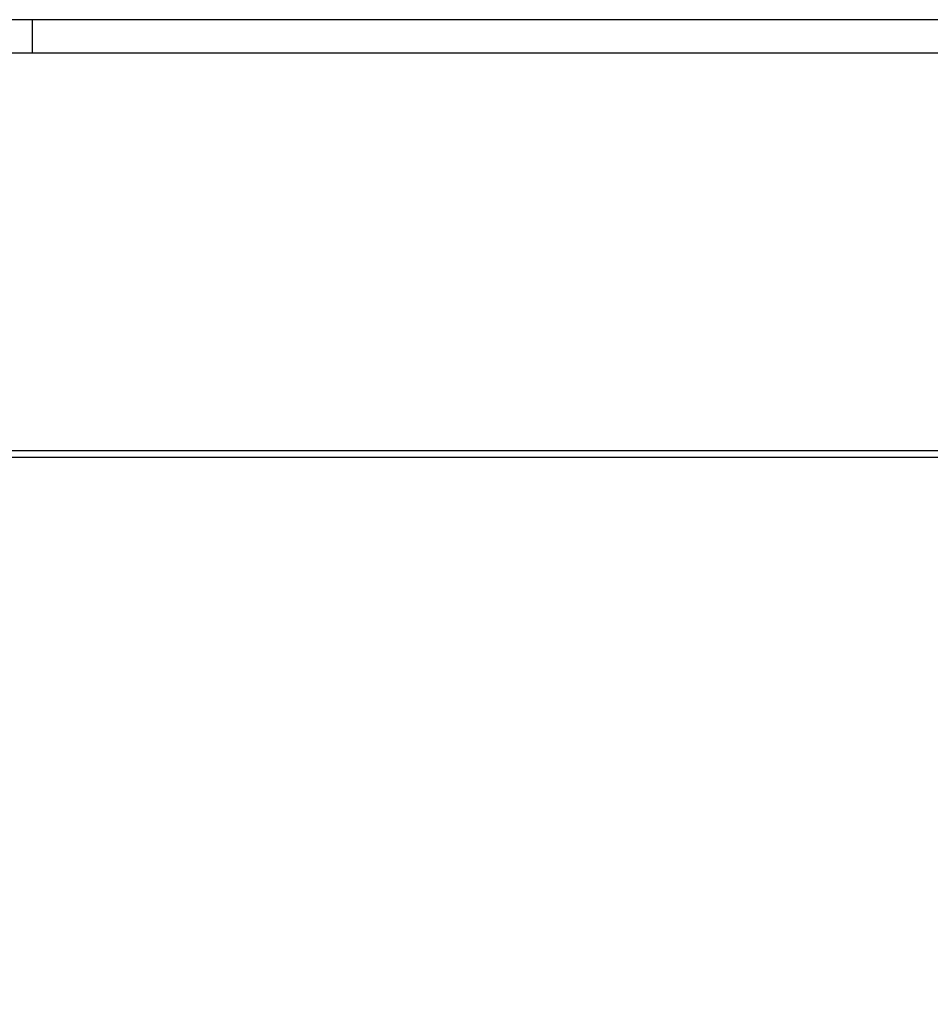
# Model space of a CAD drawing. Header units: metres. Extents: x 0 to 0.84, y 0 to 0.297.
# Tile 10 of 44: x 0.188 to 0.324, y 0.15 to 0.297. Entities that reach past the tile are written whole.
import ezdxf

# ---------------------------------------------------------------- set-up
doc = ezdxf.new("R2010")
doc.units = ezdxf.units.M
doc.layers.add('Standard', color=7, linetype='Continuous', lineweight=25)

msp = doc.modelspace()

# ---------------------------------------------------------------- linework, layer by layer
at = {"layer": 'Standard', "color": 7, "linetype": 'Continuous', "lineweight": 25, "transparency": 33554687}
msp.add_line((0.19, 0.297), (0.19, 0.292), dxfattribs=at)
for points in [[(0, 0), (0.84, 0), (0.84, 0.297), (0, 0.297), (0, 0)], [(0.005, 0.005), (0.835, 0.005), (0.835, 0.292), (0.005, 0.292), (0.005, 0.005)]]:
    msp.add_lwpolyline(points, close=True, dxfattribs=at)
at = {"layer": 'Standard', "color": 254, "linetype": 'Continuous', "lineweight": 25, "true_color": 0xc4c4ff, "transparency": 33554687}
for points in [[(0.08044, 0.0286), (0.54834, 0.0286), (0.54834, 0.2326), (0.08044, 0.2326), (0.08044, 0.0286)], [(0.08144, 0.0296), (0.54734, 0.0296), (0.54734, 0.2316), (0.08144, 0.2316), (0.08144, 0.0296)]]:
    msp.add_lwpolyline(points, dxfattribs=at)

doc.saveas('drawing.dxf')
